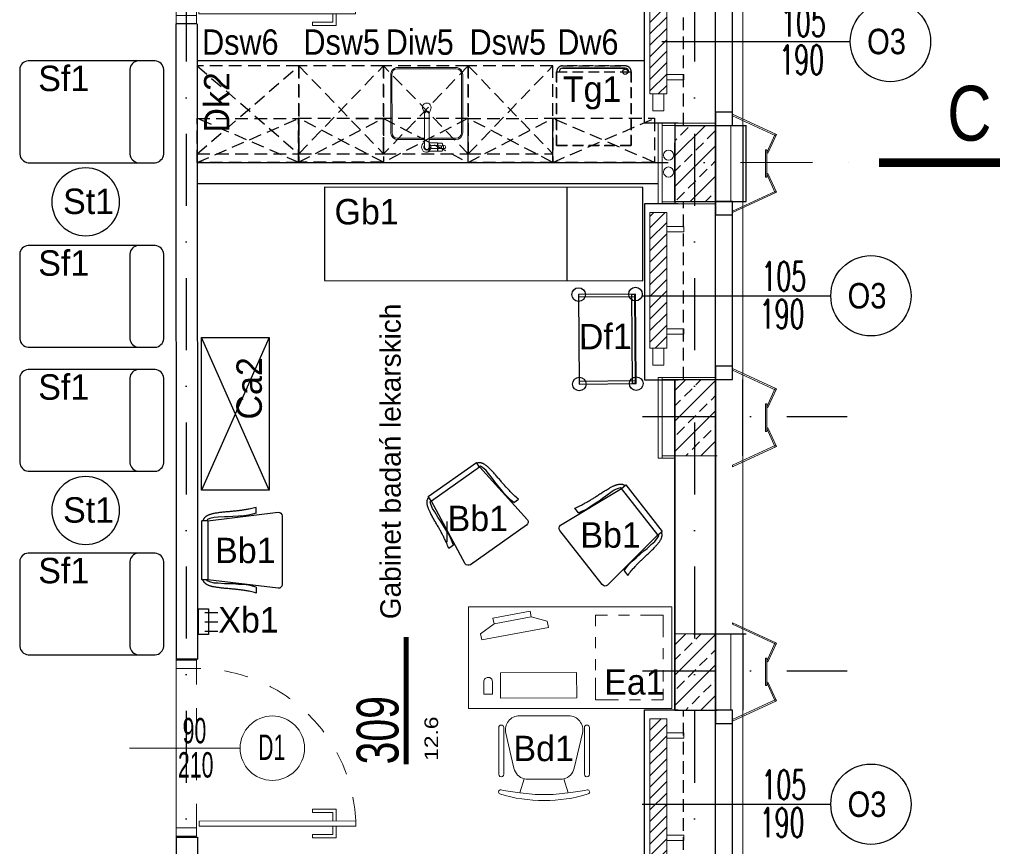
# Model space of a CAD drawing. Header units: millimetres. Extents: x 14495 to 271441, y -21035 to 2232.
# Tile 87 of 227: x 87651 to 88233, y -6662 to -6174. Entities that reach past the tile are written whole.
import ezdxf
from ezdxf.enums import TextEntityAlignment as Align

# ---------------------------------------------------------------- set-up
doc = ezdxf.new("R2010")
doc.units = ezdxf.units.MM
for name, pattern in [('0921-PX-TE-20-60$0$0921-X-AR-20-00-FA$0$DASHED2', [0.375, 0.25, -0.125]), ('DASHDOT', [1, 0.5, -0.25, 0, -0.25]), ('DASHED', [28.222222, 14.111111, -14.111111]), ('HIDDENX2', [0.75, 0.5, -0.25]), ('KRESKOWA2', [0.375, 0.25, -0.125])]:
    doc.linetypes.add(name, pattern=pattern)
for name, color, linetype in [('-- TECH  SYMBOLE', 1, 'Continuous'), ('-- TECH SYMBOLE NOWE', 1, 'Continuous'), ('-- TECH WYPOSAŻENIE', 2, 'Continuous'), ('_A_widok', 1, 'Continuous'), ('a-bloki-drzwi', 52, 'Continuous'), ('a-cienka', 8, 'Continuous'), ('A-POW-NR', 1, 'Continuous'), ('A_bloki-drzwi', 1, 'Continuous'), ('A_BLOKI_KÓŁKO', 1, 'Continuous'), ('A_BLOKI_OPIS', 1, 'Continuous'), ('A_grzejniki', 34, 'Continuous'), ('a_HATCH', 9, 'Continuous'), ('A_L przerywana', 251, 'HIDDENX2'), ('A_L_CIENSZA', 9, 'Continuous'), ('A_Lwidok', 1, 'Continuous'), ('A_okładzina HPL', 37, 'Continuous'), ('A_OSIE', 252, 'DASHDOT'), ('A_PROJEKTOWANE', 3, 'Continuous'), ('A_SC_DZIAlOWE', 4, 'Continuous'), ('TECH Meble', 1, 'Continuous'), ('TECH Sprzęt', 1, 'Continuous')]:
    doc.layers.add(name, color=color, linetype=linetype)
for name, color, linetype, lineweight in [('0-c.o.-grzejniki', 34, 'Continuous', 9), ('A-DOOR-IDEN', 1, 'Continuous', 18), ('A_L_CIENKA', 251, 'Continuous', 5), ('A_obudowy G-K', 31, 'Continuous', 0), ('A_Stolarka_drzwi', 1, 'Continuous', 9), ('M_drzwi', 1, 'Continuous', 5), ('P-SANR-FIXT', 2, 'Continuous', 9), ('SAN_Przewody powrotne CO na rzucie', 180, 'Continuous', 40), ('SAN_Przewody zasilające CO na rzucie', 20, 'Continuous', 40), ('TECH Wyp-meble', 1, 'Continuous', 15), ('TECH Wyp-meble nowe', 1, 'Continuous', 30)]:
    doc.layers.add(name, color=color, linetype=linetype, lineweight=lineweight)
doc.layers.add('A-POW', color=2, linetype='Continuous', plot=False)
doc.styles.add('arial-tab', font='arial.ttf')
doc.styles.add('ARIAL1_2', font='arial.ttf', dxfattribs={"width": 1.2})
doc.styles.add('arialce', font='ARIALN.TTF')
doc.styles.add('cent', font='swissel.ttf')
doc.styles.add('cg', font='GOTHIC.TTF')
doc.styles.add('ROMANS', font='romans', dxfattribs={"width": 0.6})
doc.styles.add('switz721ltexbt', font='swissel.ttf')
doc.linetypes.add('BATTING', pattern='A,0.0001,-0.1,[134,ltypeshp.shx,S=0.1,R=0,X=-0.1,Y=0],-0.2,[134,ltypeshp.shx,S=0.1,R=180,X=0.1,Y=0],-0.1', length=0.4001)

# ---------------------------------------------------------------- blocks, each defined once
blk = doc.blocks.new('OSS2')
at = {"linetype": 'Continuous', "const_width": 5}
blk.add_lwpolyline([(-71.57, 0), (0, 0)], dxfattribs=at)
at = {"style": 'cent'}
blk.add_attdef('01', (-80.01, 12.93), '', height=32.4, dxfattribs=at)
blk = doc.blocks.new('DRZWI Z OSCIEZNICA NIEOKALAJACA 90')
at = {"linetype": 'DASHED'}
for p, q in [((-12, 5), (-12, 99)), ((0, 5), (0, 99))]:
    blk.add_line(p, q, dxfattribs=at)
at = {"ltscale": 0.05}
blk.add_line((-39.5, 52), (25.59, 52), dxfattribs=at)
for points in [[(-12, 99), (-12, 104), (0, 104), (0, 99)], [(93.91, 9.01), (1.43, 9.01), (1.43, 6.01), (93.91, 6.01)], [(-12, 0), (-12, 5), (0, 5), (0, 0)]]:
    blk.add_lwpolyline(points, close=True)
for points in [[(82.48, 9.01), (82.48, 16.01), (68.48, 16.01), (68.48, 14.01), (80.48, 14.01), (80.48, 9.01)], [(82.48, 6.01), (82.48, -0.99), (68.48, -0.99), (68.48, 1.01), (80.48, 1.01), (80.48, 6.01)]]:
    blk.add_lwpolyline(points)
at = {"linetype": 'DASHED'}
blk.add_arc((0, 5), 94, 2.44751, 90, dxfattribs=at)
blk = doc.blocks.new('fghsdx')
at = {"lineweight": 0}
for p, q in [((-37.08, -19.4), (-25.08, 6.6)), ((-36.19, -19.4), (-24.35, 6.26)), ((-14.42, 0.8), (-25.41, 5.87)), ((-14.08, 1.53), (-25.08, 6.6)), ((-2.07, 1.53), (8.92, 6.6)), ((-1.73, 0.8), (9.26, 5.87)), ((20.04, -19.4), (8.2, 6.26)), ((20.92, -19.4), (8.92, 6.6)), ((-16.15, 0.8), (0, 0.8)), ((-16.15, 0.8), (-16.15, 0)), ((-16.15, 0), (0, 0)), ((-14.42, 0.8), (-14.08, 1.53)), ((-1.73, 0.8), (-2.07, 1.53)), ((0, 0.8), (0, 0)), ((-37.08, -19.4), (-36.19, -19.4)), ((20.92, -19.4), (20.04, -19.4))]:
    blk.add_line(p, q, dxfattribs=at)
blk = doc.blocks.new('SSCVCFDSS')
blk.add_line((0, 50.02), (0, 0))
blk.add_circle((0, -19), 19)
at = {"style": 'ROMANS', "text_generation_flag": 4, "width": 0.6}
blk.add_attdef('FD1-8', text='', height=13, rotation=270, dxfattribs=at).set_placement((6.15, 55.19), align=Align.RIGHT)
for tag, p in [('90', (-8.71, 25.47)), ('200', (8.16, 25.47))]:
    blk.add_attdef(tag, text='', height=13, rotation=270, dxfattribs=at).set_placement(p, align=Align.MIDDLE)
blk.add_attdef('AL6C', text='', height=13, dxfattribs=at).set_placement((-0.56, -18.64), align=Align.MIDDLE)
blk = doc.blocks.new('HJTS')
at = {"color": 8}
blk.add_line((0, 0), (0, 111.34), dxfattribs=at)
at = {"layer": 'A_BLOKI_KÓŁKO', "ltscale": 0.04}
blk.add_circle((0, 135.04), 23.7, dxfattribs=at)
at = {"layer": 'A_BLOKI_OPIS', "style": 'ROMANS'}
for tag, height, width, p in [('O', 20.59, 0.5, (-0.05, 135.67)), ('100', 17.16, 0.6, (-11.49, 86.54)), ('200', 17.16, 0.6, (10.76, 86.54))]:
    blk.add_attdef(tag, text='', height=height, rotation=90, dxfattribs=dict(at, width=width)).set_placement(p, align=Align.MIDDLE)
blk = doc.blocks.new('Sink-Top_Mount-Kitchen-All_in_One-KOHLER-Verse-K-RH28176 - NA-Stainless Steel-2198421-PW_K0')
at = {"layer": 'P-SANR-FIXT'}
for p, q in [((-1.4, 22.98), (-1.4, 25.74)), ((1.9, 28.2), (0.66, 28.2)), ((1.41, 22.98), (1.41, 25.63)), ((6.2, 28.2), (1.9, 28.2)), ((6.2, 28.2), (1.9, 28.2)), ((1.9, 23.29), (6.2, 23.29)), ((2.75, 26.59), (6.2, 26.59)), ((2.75, 24.89), (6.2, 24.89)), ((6.26, 28.04), (6.26, 28.14)), ((6.26, 28.04), (6.26, 28.14)), ((6.56, 27.9), (6.26, 28.04)), ((6.26, 28.04), (6.56, 27.9)), ((6.26, 23.44), (6.26, 28.04)), ((6.26, 23.44), (6.56, 23.58)), ((6.26, 23.35), (6.26, 23.44)), ((6.56, 28.04), (6.56, 27.9)), ((6.56, 27.9), (6.56, 28.04)), ((6.56, 23.58), (6.56, 27.9)), ((6.56, 23.58), (6.56, 23.44)), ((9.05, 28.14), (6.61, 28.1)), ((6.61, 28.1), (9.05, 28.14)), ((6.61, 23.39), (9.05, 23.35)), ((8.67, 25.31), (8.67, 26.18)), ((9.54, 26.51), (8.89, 26.39)), ((9.54, 24.98), (8.89, 25.09)), ((10.27, 26.63), (9.54, 26.51)), ((10.27, 26.63), (9.54, 26.51)), ((9.54, 24.98), (10.36, 24.84)), ((10.36, 24.84), (9.54, 24.98)), ((9.81, 26.38), (9.81, 25.09)), ((9.88, 26.5), (10.14, 26.61)), ((9.88, 24.98), (10.14, 24.87)), ((-21.21, 17.66), (-21.21, -17.66)), ((-17.34, 20.49), (-1.4, 20.49)), ((-17.09, 21.31), (-1.4, 21.31)), ((-1.4, 22.98), (-1.4, 5.99)), ((1.41, 5.98), (1.41, 22.98)), ((1.41, 21.31), (17.09, 21.31)), ((17.34, 20.49), (1.41, 20.49)), ((-20.52, 17.32), (-20.52, -17.32)), ((20.52, 17.32), (20.52, -17.32)), ((21.24, 17.15), (21.24, -17.15)), ((-1.4, 5.99), (-2.41, 3.21)), ((2.41, 3.21), (1.41, 5.98)), ((-18.02, -21.2), (18.02, -21.2)), ((-17.34, -20.49), (17.34, -20.49))]:
    blk.add_line(p, q, dxfattribs=at)
for centre, radius, start, end in [((0.01, 25.74), 3.1, 52.35615, 242.9065), ((0.01, 25.74), 3.1, 52.35615, 242.9065), ((0.01, 25.74), 1.74, 323.24783, 215.95491), ((0, 25.74), 1.41, 355.43675, 180), ((-0.19, 25.74), 2.6, 307.88658, 70.8028), ((0.01, 25.74), 3.1, 296.79523, 307.64385), ((6.2, 28.14), 0.0595, 0, 90), ((6.2, 28.14), 0.0595, 0, 90), ((6.06, 26.46), 0.196, 346.1171, 44.30035), ((6.06, 25.03), 0.196, 315.69965, 13.8829), ((6.2, 23.35), 0.0595, 270, 360), ((6.62, 28.04), 0.0568, 91.00007, 180), ((6.62, 28.04), 0.0568, 91.00007, 180), ((6.79, 26.34), 0.228, 139.82398, 187.57337), ((6.79, 25.14), 0.228, 172.42663, 220.17602), ((6.62, 23.44), 0.0568, 180, 268.99993), ((23.03, -242.25), 269.24, 93.1404, 93.49658), ((8.01, 34.63), 9.74, 261.75236, 271.61067), ((8.81, 26.2), 0.15, 130.72158, 188.35886), ((8.81, 25.29), 0.15, 171.64114, 229.27842), ((8.95, 26.03), 0.364, 100, 130.72158), ((8.95, 25.45), 0.364, 229.27842, 260), ((9.96, 26.38), 0.142, 121.50212, 180), ((9.93, 25.09), 0.12, 180, 244.39803), ((10.35, 25.74), 0.9, 270.54991, 95.55598), ((10.35, 25.74), 0.9, 270.54991, 95.55598), ((-17.09, 17.15), 4.16, 90, 173.05332), ((-17.34, 17.32), 3.17, 90, 180), ((17.09, 17.15), 4.16, 360, 90), ((17.34, 17.32), 3.17, 0, 90), ((0, 2.33), 2.57, 160, 20), ((-17.34, -17.32), 3.18, 180, 270), ((17.34, -17.32), 3.17, 270, 360), ((17.09, -17.15), 4.16, 282.94016, 0), ((-17.09, -17.15), 4.16, 186.94668, 257.05984)]:
    blk.add_arc(centre, radius, start, end, dxfattribs=at)
for centre, major_axis, ratio, start_param, end_param in [((9.04, 25.73), (0, 2.42), 0.113203, 5.594218, 6.231005), ((0, 5.79), (1.41, 0), 0.945181, 2.930002, 6.494496), ((0, 6.35), (1.41, 0), 0.941223, 3.210567, 6.283185)]:
    blk.add_ellipse(centre, major_axis=major_axis, ratio=ratio, start_param=start_param, end_param=end_param, dxfattribs=at)
for points, knots in [([(2.45, 25.74), (2.45, 25.78), (2.45, 25.86), (2.46, 25.96), (2.47, 26.05), (2.47, 26.11), (2.48, 26.16), (2.49, 26.2), (2.49, 26.23), (2.5, 26.26), (2.51, 26.3), (2.52, 26.35), (2.54, 26.39), (2.55, 26.43), (2.57, 26.45), (2.59, 26.47), (2.61, 26.5), (2.65, 26.53), (2.69, 26.57), (2.73, 26.58), (2.75, 26.59)], [0, 0, 0, 0, 0.125, 0.25, 0.3125, 0.375, 0.4375, 0.46875, 0.5, 0.53125, 0.5625, 0.625, 0.6875, 0.71875, 0.75, 0.78125, 0.8125, 0.875, 0.9375, 1, 1, 1, 1]), ([(2.45, 25.74), (2.45, 25.7), (2.45, 25.62), (2.46, 25.52), (2.47, 25.44), (2.47, 25.38), (2.48, 25.33), (2.49, 25.29), (2.49, 25.26), (2.5, 25.23), (2.51, 25.19), (2.52, 25.14), (2.54, 25.09), (2.55, 25.06), (2.57, 25.03), (2.59, 25.01), (2.61, 24.98), (2.65, 24.95), (2.69, 24.92), (2.73, 24.9), (2.75, 24.89)], [0, 0, 0, 0, 0.125, 0.25, 0.3125, 0.375, 0.4375, 0.46875, 0.5, 0.53125, 0.5625, 0.625, 0.6875, 0.71875, 0.75, 0.78125, 0.8125, 0.875, 0.9375, 1, 1, 1, 1]), ([(8.28, 26.59), (8.3, 26.58), (8.34, 26.56), (8.39, 26.53), (8.42, 26.5), (8.44, 26.47), (8.46, 26.45), (8.47, 26.42), (8.48, 26.39), (8.5, 26.34), (8.51, 26.29), (8.52, 26.25), (8.52, 26.22), (8.53, 26.19), (8.54, 26.15), (8.54, 26.1), (8.55, 26.04), (8.55, 25.96), (8.56, 25.86), (8.56, 25.78), (8.56, 25.74)], [-1, -1, -1, -1, -0.9375, -0.875, -0.8125, -0.78125, -0.75, -0.71875, -0.6875, -0.625, -0.5625, -0.53125, -0.5, -0.46875, -0.4375, -0.375, -0.3125, -0.25, -0.125, 0, 0, 0, 0]), ([(8.28, 24.9), (8.3, 24.9), (8.34, 24.92), (8.39, 24.95), (8.42, 24.99), (8.44, 25.01), (8.46, 25.04), (8.47, 25.06), (8.48, 25.09), (8.5, 25.14), (8.51, 25.19), (8.52, 25.23), (8.52, 25.26), (8.53, 25.29), (8.54, 25.33), (8.54, 25.38), (8.55, 25.44), (8.55, 25.52), (8.56, 25.62), (8.56, 25.7), (8.56, 25.74)], [-1, -1, -1, -1, -0.9375, -0.875, -0.8125, -0.78125, -0.75, -0.71875, -0.6875, -0.625, -0.5625, -0.53125, -0.5, -0.46875, -0.4375, -0.375, -0.3125, -0.25, -0.125, 0, 0, 0, 0]), ([(9.54, 26.51), (9.53, 26.56), (9.5, 26.67), (9.46, 26.79), (9.43, 26.89), (9.41, 26.96), (9.38, 27.03), (9.36, 27.09), (9.35, 27.14), (9.33, 27.18), (9.31, 27.24), (9.29, 27.3), (9.27, 27.36), (9.25, 27.42), (9.23, 27.5), (9.22, 27.55), (9.21, 27.59)], [0, 0, 0, 0, 0.125, 0.25, 0.3125, 0.375, 0.4375, 0.5, 0.53125, 0.5625, 0.625, 0.6875, 0.75, 0.8125, 0.875, 1, 1, 1, 1]), ([(9.21, 23.89), (9.22, 23.93), (9.23, 23.98), (9.25, 24.06), (9.27, 24.12), (9.29, 24.18), (9.31, 24.25), (9.33, 24.3), (9.35, 24.35), (9.36, 24.39), (9.38, 24.45), (9.41, 24.52), (9.43, 24.59), (9.46, 24.69), (9.5, 24.82), (9.53, 24.92), (9.54, 24.98)], [0, 0, 0, 0, 0.125, 0.1875, 0.25, 0.3125, 0.375, 0.4375, 0.46875, 0.5, 0.5625, 0.625, 0.6875, 0.75, 0.875, 1, 1, 1, 1])]:
    blk.add_open_spline(points, degree=3, knots=knots, dxfattribs=at)
for points in [[(9.21, 27.59), (9.21, 27.64), (9.19, 27.73), (9.17, 27.84), (9.15, 27.94), (9.13, 28.02), (9.1, 28.08), (9.08, 28.12), (9.06, 28.13), (9.05, 28.14)], [(9.05, 23.35), (9.06, 23.35), (9.08, 23.36), (9.1, 23.4), (9.13, 23.47), (9.15, 23.54), (9.17, 23.64), (9.19, 23.76), (9.21, 23.85), (9.21, 23.89)], [(9.54, 26.51), (9.51, 26.65), (9.43, 26.92), (9.29, 27.29), (9.23, 27.49), (9.21, 27.59)], [(9.54, 24.98), (9.51, 24.83), (9.43, 24.56), (9.29, 24.2), (9.23, 23.99), (9.21, 23.89)]]:
    blk.add_open_spline(points, degree=3, dxfattribs=at)
blk = doc.blocks.new('mjkk')
at = {"layer": '0-c.o.-grzejniki'}
h = blk.add_hatch(dxfattribs=at)
h.set_pattern_fill('ANSI31', color=256, scale=1.5, angle=-90.01613, style=0)
h.set_pattern_definition([(-135.016127, (-172292.014, 132455.0023), (-3.36664804, 3.36854379), [])])
h.paths.add_polyline_path([(-9.98, -80), (-0.01, -80), (0, 0), (-9.98, 0)])
blk.add_lwpolyline([(-9.98, -80), (-9.98, 0), (0, 0), (-0.01, -80)], close=True, dxfattribs=at)
at = {"layer": '0-c.o.-grzejniki', "ltscale": 2}
for points in [[(10.03, -11.37), (10.03, -8.26), (0.02, -8.26), (0.02, -11.37)], [(10.03, -68.63), (10.03, -71.74), (0.02, -71.74), (0.02, -68.63)], [(-1.75, -80), (-1.75, -90), (-8.23, -90), (-8.23, -80)]]:
    blk.add_lwpolyline(points, close=True, dxfattribs=at)
blk = doc.blocks.new('mała lodówka')
at = {"layer": '-- TECH WYPOSAŻENIE', "color": 2, "linetype": '0921-PX-TE-20-60$0$0921-X-AR-20-00-FA$0$DASHED2', "ltscale": 25}
blk.add_line((-22, 43.5), (22, 43.5), dxfattribs=at)
at = {"layer": '-- TECH WYPOSAŻENIE', "color": 1, "ltscale": 25}
for p, q in [((-18.5, 45.56), (18.5, 45.56)), ((18.5, 45.56), (-18.5, 45.56))]:
    blk.add_line(p, q, dxfattribs=at)
at = {"layer": '-- TECH WYPOSAŻENIE', "color": 2, "linetype": '0921-PX-TE-20-60$0$0921-X-AR-20-00-FA$0$DASHED2', "ltscale": 25}
for points in [[(22, 43.5), (22, 0), (-22, 0), (-22, 43.5, -0.414214), (-18.5, 47), (18.5, 47, -0.414214)], [(-22, 43.5), (-22, 0), (22, 0), (22, 43.5, 0.414214), (18.5, 47), (-18.5, 47, 0.414214)]]:
    blk.add_lwpolyline(points, format="xyb", close=True, dxfattribs=at)
at = {"layer": '-- TECH WYPOSAŻENIE', "color": 1, "ltscale": 25}
blk.add_circle((18.5, 43.5), 1.54, dxfattribs=at)
for centre, start, end in [((-18.5, 43.5), 90, 180), ((-18.5, 43.5), 90.00079, 180.00079), ((18.5, 43.5), 360, 90), ((18.5, 43.5), 0.00079, 90.00079)]:
    blk.add_arc(centre, 2.06, start, end, dxfattribs=at)
blk = doc.blocks.new('Sf1')
at = {"layer": 'TECH Wyp-meble nowe', "color": 2, "linetype": 'Continuous', "lineweight": -3}
for points in [[(4311.7, 1799.14), (4311.7, 1799.14), (4311.7, 1724.14), (4311.7, 1724.14, 0.385282), (4316.7, 1719.14), (4366.7, 1719.14, 0.351433), (4371.7, 1724.14), (4371.7, 1724.14), (4371.7, 1799.14), (4371.7, 1799.14, 0.366784), (4366.7, 1804.14), (4316.7, 1804.14, 0.370147), (4311.7, 1799.14)], [(4311.7, 1799.14), (4311.7, 1789.14), (4311.7, 1789.14, 0.385282), (4316.7, 1784.14), (4366.7, 1784.14, 0.351433), (4371.7, 1789.14), (4371.7, 1789.14), (4371.7, 1799.14)]]:
    blk.add_lwpolyline(points, format="xyb", dxfattribs=at)
blk = doc.blocks.new('ST-1')
at = {"layer": 'TECH Wyp-meble nowe', "color": 2, "linetype": 'Continuous', "lineweight": -3}
blk.add_circle((3872.46, 1887.35), 20, dxfattribs=at)
blk = doc.blocks.new('BIUR_LEK_75-120_monit')
at = {"color": 252, "lineweight": 18}
for p, q in [((72.81, 12.19), (112.13, 19.54)), ((112.13, 19.54), (112.82, 15.88)), ((73.5, 8.53), (72.81, 12.19)), ((112.82, 15.88), (104.9, 10.13)), ((82.95, 6.03), (73.5, 8.53)), ((104.9, 10.13), (82.95, 6.03)), ((82.95, 6.03), (104.9, 10.13)), ((83.59, 2.65), (82.95, 6.03)), ((105.53, 6.76), (83.59, 2.65)), ((104.9, 10.13), (105.53, 6.76))]:
    blk.add_line(p, q, dxfattribs=at)
at = {"color": 2, "linetype": 'Continuous'}
blk.add_lwpolyline([(0, 0), (120, 0), (120, 60), (0, 60)], close=True, dxfattribs=at)
at = {"color": 1, "linetype": 'Continuous', "lineweight": 13, "ltscale": 5}
for points in [[(12, 55), (5, 55), (5, 48.5)], [(25, 55), (18.5, 55)], [(45, 42), (45, 55), (31.5, 55)], [(45, 44), (45, 50.5)], [(5, 44), (5, 37.5)], [(45, 31), (45, 37.5)], [(5, 31), (5, 24.5)], [(45, 18), (45, 24.5)], [(5, 18), (5, 5), (18.5, 5)], [(38, 5), (45, 5), (45, 11.5)], [(25, 5), (31.5, 5)]]:
    blk.add_lwpolyline(points, dxfattribs=at)
at = {"color": 252, "lineweight": 18}
blk.add_lwpolyline([(56.1, 53.72), (101.1, 53.93), (101.17, 38.93), (56.17, 38.72)], close=True, dxfattribs=at)
blk.add_lwpolyline([(110.83, 51.65), (105.83, 51.63), (105.86, 44.13, 0.414214), (108.37, 41.64), (108.37, 41.64, 0.414214), (110.86, 44.16)], format="xyb", close=True, dxfattribs=at)
blk = doc.blocks.new('FOTEL do BIURKA')
at = {"color": 2}
for p, q in [((-14.27, 8.03), (-11.71, -0.26)), ((14.27, 8.03), (11.71, -0.26)), ((0, 0), (-9.66, 0)), ((0, 0), (9.66, 0)), ((-17.78, -6.45), (-22.62, -27.28)), ((17.78, -6.45), (22.62, -27.28)), ((-14.51, -37.5), (0, -37.5)), ((14.51, -37.5), (0, -37.5))]:
    blk.add_line(p, q, dxfattribs=at)
at = {"color": 2, "ltscale": 0.7}
for p, q in [((-26.79, -2.94), (-26.79, -30.47)), ((-23.79, -2.94), (-23.79, -30.47)), ((23.79, -2.94), (23.79, -30.47)), ((26.79, -2.94), (26.79, -30.47))]:
    blk.add_line(p, q, dxfattribs=at)
at = {"color": 2}
for centre, radius, start, end in [((-1.1, -70.52), 83.02, 89.23757, 107.51139), ((1.1, -70.52), 83.02, 72.48861, 90.76243), ((-25.71, 7.51), 1.21, 108.30821, 283.36846), ((3.38, -145.12), 154.17, 96.57577, 100.77002), ((0, -91.36), 100.41, 90, 98.0662), ((0, -91.36), 100.41, 81.9338, 90), ((-3.38, -145.12), 154.17, 79.22998, 83.42423), ((25.71, 7.51), 1.21, 256.63154, 71.69179), ((-9.66, -8.33), 8.33, 90, 103.30317), ((9.66, -8.33), 8.33, 76.69683, 90), ((-9.66, -8.33), 8.33, 104.2415, 166.90676), ((9.66, -8.33), 8.33, 13.09324, 75.7585), ((-14.51, -29.17), 8.33, 166.90676, 270), ((14.51, -29.17), 8.33, 270, 13.09324)]:
    blk.add_arc(centre, radius, start, end, dxfattribs=at)
at = {"color": 2, "ltscale": 0.7}
for centre, start, end in [((-25.29, -2.94), 360, 180), ((-25.29, -2.94), 360, 180), ((25.29, -2.94), 0, 180), ((25.29, -2.94), 0, 180), ((-25.29, -30.47), 180, 360), ((25.29, -30.47), 180, 0)]:
    blk.add_arc(centre, 1.5, start, end, dxfattribs=at)
blk = doc.blocks.new('KOZETKA')
at = {"color": 1}
blk.add_line((26.88, 46.42), (26.88, -8.58), dxfattribs=at)
at = {"color": 2}
blk.add_lwpolyline([(-17.89, -8.58), (170.11, -8.58), (170.11, 46.42), (-17.89, 46.42)], close=True, dxfattribs=at)
blk = doc.blocks.new('wózek pod aparat.')
at = {"layer": '-- TECH WYPOSAŻENIE', "color": 1}
for p, q in [((-24.8, 0), (-24.8, 33.6)), ((24.8, 0), (24.8, 33.6))]:
    blk.add_line(p, q, dxfattribs=at)
for points in [[(-26.4, 33.6), (-26.4, 0), (26.4, 0), (26.4, 33.6)], [(-26.4, 0.62), (-26.4, 2.22), (26.4, 2.22), (26.4, 0.62)]]:
    blk.add_lwpolyline(points, close=True, dxfattribs=at)
for centre in [(-26.4, 33.6), (26.4, 33.6), (-26.4, 0), (26.4, 0)]:
    blk.add_circle(centre, 4, dxfattribs=at)
blk = doc.blocks.new('krzesło')
at = {"color": 2, "ltscale": 0.1}
for p, q in [((3434.79, -4346.03), (3394.29, -4346.03)), ((3392.04, -4348.28), (3397.14, -4389.9)), ((3431.95, -4389.9), (3437.04, -4348.28)), ((3392.77, -4361.22), (3389.26, -4361.22)), ((3436.3, -4361.22), (3439.81, -4361.22)), ((3431.94, -4389.9), (3397.13, -4389.9)), ((3397.13, -4389.9), (3397.13, -4393.28)), ((3397.13, -4393.28), (3431.94, -4393.28)), ((3431.94, -4389.9), (3431.94, -4393.28))]:
    blk.add_line(p, q, dxfattribs=at)
for points in [[(3389.26, -4361.22), (3389.54, -4362.19), (3389.78, -4363.08), (3389.98, -4363.91), (3390.15, -4364.67), (3390.28, -4365.37), (3390.4, -4366.04), (3390.5, -4366.66), (3390.6, -4367.26), (3390.69, -4367.84), (3390.78, -4368.4), (3390.86, -4368.95), (3390.95, -4369.49), (3391.03, -4370.02), (3391.1, -4370.55), (3391.18, -4371.08), (3391.25, -4371.61), (3391.31, -4372.14), (3391.37, -4372.68), (3391.43, -4373.22), (3391.49, -4373.78), (3391.54, -4374.34), (3391.59, -4374.91), (3391.64, -4375.49), (3391.69, -4376.09), (3391.74, -4376.69), (3391.79, -4377.31), (3391.85, -4377.94), (3391.9, -4378.57), (3391.96, -4379.2), (3392.01, -4379.83), (3392.07, -4380.46), (3392.14, -4381.08), (3392.21, -4381.69), (3392.28, -4382.3), (3392.36, -4382.89), (3392.44, -4383.46), (3392.52, -4384.01), (3392.6, -4384.54), (3392.68, -4385.05), (3392.77, -4385.53), (3392.85, -4385.99), (3392.93, -4386.42), (3393.02, -4386.82), (3393.11, -4387.2), (3393.2, -4387.56), (3393.29, -4387.91), (3393.38, -4388.24), (3393.48, -4388.55), (3393.58, -4388.85), (3393.69, -4389.15), (3393.8, -4389.43), (3393.92, -4389.7), (3394.04, -4389.96), (3394.17, -4390.21), (3394.3, -4390.44), (3394.44, -4390.67), (3394.59, -4390.89), (3394.74, -4391.09), (3394.89, -4391.28), (3395.05, -4391.46), (3395.21, -4391.63), (3395.37, -4391.78), (3395.53, -4391.92), (3395.69, -4392.04), (3395.85, -4392.15), (3396.01, -4392.24), (3396.17, -4392.33), (3396.34, -4392.41), (3396.52, -4392.48), (3396.71, -4392.56), (3396.91, -4392.63), (3397.13, -4392.72)], [(3392.77, -4361.22), (3393.3, -4363.36), (3393.84, -4365.76), (3394.24, -4368.59), (3394.38, -4371.7), (3394.64, -4375.1), (3394.78, -4377.64), (3394.78, -4380.04), (3395.05, -4383.72), (3395.18, -4386.12), (3395.85, -4388.67), (3396.39, -4390.08), (3397.13, -4390.47)], [(3436.3, -4361.22), (3435.77, -4363.36), (3435.23, -4365.76), (3434.83, -4368.59), (3434.69, -4371.7), (3434.43, -4375.1), (3434.29, -4377.64), (3434.29, -4380.04), (3434.02, -4383.72), (3433.89, -4386.12), (3433.22, -4388.67), (3432.68, -4390.08), (3431.94, -4390.47)], [(3439.81, -4361.22), (3439.53, -4362.19), (3439.29, -4363.08), (3439.09, -4363.91), (3438.92, -4364.67), (3438.79, -4365.37), (3438.67, -4366.04), (3438.57, -4366.66), (3438.47, -4367.26), (3438.38, -4367.84), (3438.29, -4368.4), (3438.21, -4368.95), (3438.12, -4369.49), (3438.04, -4370.02), (3437.97, -4370.55), (3437.89, -4371.08), (3437.82, -4371.61), (3437.76, -4372.14), (3437.7, -4372.68), (3437.64, -4373.22), (3437.58, -4373.78), (3437.53, -4374.34), (3437.48, -4374.91), (3437.43, -4375.49), (3437.38, -4376.09), (3437.33, -4376.69), (3437.27, -4377.31), (3437.22, -4377.94), (3437.17, -4378.57), (3437.11, -4379.2), (3437.06, -4379.83), (3436.99, -4380.46), (3436.93, -4381.08), (3436.86, -4381.69), (3436.79, -4382.3), (3436.71, -4382.89), (3436.63, -4383.46), (3436.55, -4384.01), (3436.47, -4384.54), (3436.39, -4385.05), (3436.3, -4385.53), (3436.22, -4385.99), (3436.14, -4386.42), (3436.05, -4386.82), (3435.96, -4387.2), (3435.87, -4387.56), (3435.78, -4387.91), (3435.69, -4388.24), (3435.59, -4388.55), (3435.49, -4388.85), (3435.38, -4389.15), (3435.27, -4389.43), (3435.15, -4389.7), (3435.03, -4389.96), (3434.9, -4390.21), (3434.77, -4390.44), (3434.63, -4390.67), (3434.48, -4390.89), (3434.33, -4391.09), (3434.18, -4391.28), (3434.02, -4391.46), (3433.86, -4391.63), (3433.7, -4391.78), (3433.54, -4391.92), (3433.38, -4392.04), (3433.22, -4392.15), (3433.06, -4392.24), (3432.9, -4392.33), (3432.73, -4392.41), (3432.55, -4392.48), (3432.36, -4392.56), (3432.16, -4392.63), (3431.94, -4392.72)]]:
    blk.add_lwpolyline(points, dxfattribs=at)
for centre, start, end in [((3394.29, -4348.28), 90, 180), ((3434.79, -4348.28), 0, 90)]:
    blk.add_arc(centre, 2.25, start, end, dxfattribs=at)
blk = doc.blocks.new('krzesełko')
at = {"layer": 'TECH Meble'}
blk.add_blockref('krzesło', (-3414.54, 4393.28), dxfattribs=at)
blk = doc.blocks.new('POW')
at = {"const_width": 5}
blk.add_lwpolyline([(125.32, 0), (0, 0)], dxfattribs=at)
at = {"style": 'switz721ltexbt'}
blk.add_attdef('001', (-1.78, 12.35), '', height=41.18, dxfattribs=at)
blk = doc.blocks.new('wieszak krótki')
at = {"color": 2, "linetype": 'Continuous'}
for p, q in [((-1.58, 19.5), (-9.16, 19.5)), ((-1.58, 14), (-9.16, 14)), ((-1.58, 8.5), (-9.16, 8.5))]:
    blk.add_line(p, q, dxfattribs=at)
blk.add_lwpolyline([(-3.68, 6.5), (-3.68, 21.5), (2.21, 21.5), (2.21, 6.5)], close=True, dxfattribs=at)

msp = doc.modelspace()

# ---------------------------------------------------------------- hatches: boundary and pattern name
at = {"layer": 'a_HATCH', "linetype": 'Continuous', "lineweight": 13}
h = msp.add_hatch(dxfattribs=at)
h.set_pattern_fill('ANSI33', color=256, scale=2, style=0)
h.set_pattern_definition([(45, (-1480.283, 118.126), (-8.9802561, 8.9802561), []), (45, (-1471.302, 118.126), (-8.9802561, 8.9802561), [6.35, -3.175])])
h.paths.add_polyline_path([(88049.79, -6236.44), (88043.29, -6236.44), (88038.56, -6236.44), (88038.29, -6236.44), (88038.29, -6246.45), (88038.29, -6246.99), (88038.29, -6257.95), (88038.29, -6258.23), (88049.79, -6258.23)])
h.paths.add_polyline_path([(88049.79, -6258.23), (88038.29, -6258.23), (88038.29, -6281.37), (88043.29, -6281.37), (88049.79, -6281.37)])
h.paths.add_polyline_path([(88049.79, -6281.37), (88062.02, -6281.37), (88062.29, -6281.37), (88062.29, -6281.17), (88062.29, -6258.23), (88049.79, -6258.23)])
h.paths.add_polyline_path([(88049.79, -6258.23), (88062.29, -6258.23), (88062.29, -6236.71), (88062.29, -6236.44), (88062.02, -6236.44), (88049.79, -6236.44)])
h = msp.add_hatch(dxfattribs=at)
h.set_pattern_fill('ANSI33', color=256, scale=2, style=0)
h.set_pattern_definition([(45, (-1480.283, -181.946), (-8.9802561, 8.9802561), []), (45, (-1471.302, -181.946), (-8.9802561, 8.9802561), [6.35, -3.175])])
h.paths.add_polyline_path([(88043.29, -6431.44), (88049.79, -6431.44), (88049.79, -6386.44), (88038.29, -6386.44), (88038.29, -6431.44), (88040.47, -6431.44)])
h.paths.add_polyline_path([(88062.11, -6431.44), (88062.29, -6431.44), (88062.29, -6431.33), (88062.29, -6386.44), (88049.79, -6386.44), (88049.79, -6431.44)])
h = msp.add_hatch(dxfattribs=at)
h.set_pattern_fill('ANSI33', color=256, scale=2, style=0)
h.set_pattern_definition([(45, (-1480.283, -331.874), (-8.9802561, 8.9802561), []), (45, (-1471.302, -331.874), (-8.9802561, 8.9802561), [6.35, -3.175])])
h.paths.add_polyline_path([(88043.29, -6581.37), (88049.79, -6581.37), (88049.79, -6536.37), (88038.29, -6536.37), (88038.29, -6581.37), (88040.47, -6581.37)])
h.paths.add_polyline_path([(88062.11, -6581.37), (88062.29, -6581.37), (88062.29, -6581.26), (88062.29, -6536.37), (88049.79, -6536.37), (88049.79, -6581.37)])

# ---------------------------------------------------------------- linework, layer by layer
at = {"layer": '-- TECH WYPOSAŻENIE', "color": 2}
msp.add_line((88020.29, -6198.3), (87756.2, -6198.3), dxfattribs=at)
at = {"layer": '-- TECH WYPOSAŻENIE', "color": 252, "linetype": 'KRESKOWA2', "ltscale": 30}
for p, q in [((87756.26, -6201.3), (87816.26, -6253.3)), ((87756.26, -6253.3), (87816.26, -6201.3)), ((87816.23, -6253.22), (87866.23, -6201.22)), ((87816.23, -6201.22), (87866.23, -6253.22)), ((87916.25, -6253.27), (87866.23, -6201.3)), ((87916.22, -6201.27), (87866.3, -6253.29)), ((87916.25, -6253.29), (87966.25, -6201.29)), ((87916.25, -6201.29), (87966.25, -6253.29))]:
    msp.add_line(p, q, dxfattribs=at)
at = {"layer": '-- TECH WYPOSAŻENIE', "color": 1, "linetype": 'KRESKOWA2', "ltscale": 30}
for p, q in [((87816.26, -6258.27), (87756.25, -6232.29)), ((87756.26, -6258.29), (87816.25, -6232.27)), ((87866.15, -6258.19), (87816.14, -6232.21)), ((87816.15, -6258.21), (87866.14, -6232.19)), ((87866.17, -6232.29), (87916.17, -6258.28)), ((87916.16, -6232.26), (87866.19, -6258.31)), ((87966.17, -6258.25), (87916.16, -6232.28)), ((87916.17, -6258.28), (87966.16, -6232.26)), ((88026.17, -6258.24), (87966.16, -6232.26)), ((87966.17, -6258.25), (88026.16, -6232.24))]:
    msp.add_line(p, q, dxfattribs=at)
at = {"layer": '-- TECH WYPOSAŻENIE', "color": 1}
for p, q in [((87798.81, -6361.56), (87758.81, -6451.56)), ((87798.81, -6451.56), (87758.81, -6361.56))]:
    msp.add_line(p, q, dxfattribs=at)
at = {"layer": '-- TECH WYPOSAŻENIE', "color": 252, "linetype": 'KRESKOWA2', "ltscale": 30}
for points in [[(87756.26, -6201.3), (87756.26, -6253.3), (87816.26, -6253.3), (87816.26, -6201.3)], [(87816.23, -6201.22), (87816.23, -6253.22), (87866.23, -6253.22), (87866.23, -6201.22)], [(87916.25, -6253.27), (87916.22, -6201.27), (87866.23, -6201.3), (87866.24, -6253.29)], [(87916.25, -6201.29), (87916.25, -6253.29), (87966.25, -6253.29), (87966.25, -6201.29)]]:
    msp.add_lwpolyline(points, close=True, dxfattribs=at)
at = {"layer": '-- TECH WYPOSAŻENIE', "color": 1, "linetype": 'KRESKOWA2', "ltscale": 30}
for points in [[(87756.25, -6232.29), (87816.25, -6232.27), (87816.26, -6258.28), (87756.26, -6258.29)], [(87816.14, -6232.21), (87866.14, -6232.19), (87866.15, -6258.2), (87816.15, -6258.21)], [(87816.22, -6232.22), (87866.17, -6232.29), (87866.23, -6258.1), (87816.23, -6258.22)], [(87866.23, -6258.29), (87916.17, -6258.28), (87916.16, -6232.28), (87866.17, -6232.29)], [(87916.16, -6232.28), (87966.16, -6232.26), (87966.17, -6258.26), (87916.17, -6258.28)], [(87966.16, -6232.26), (88026.16, -6232.24), (88026.17, -6258.25), (87966.17, -6258.25)]]:
    msp.add_lwpolyline(points, close=True, dxfattribs=at)
at = {"layer": '_A_widok'}
msp.add_line((88038.29, -6536.44), (88038.29, -6431.37), dxfattribs=at)
at = {"layer": 'a-cienka'}
for p, q in [((88062.29, -6236.44), (88080.29, -6236.44)), ((88078.29, -6236.44), (88078.29, -6281.37)), ((88080.29, -6281.37), (88080.29, -6236.37)), ((88062.29, -6281.37), (88080.29, -6281.37)), ((88078.29, -6431.37), (88078.29, -6386.37)), ((88062.29, -6536.44), (88080.29, -6536.44)), ((88078.4, -6536.44), (88078.4, -6581.37))]:
    msp.add_line(p, q, dxfattribs=at)
at = {"layer": 'A_bloki-drzwi'}
for p, q in [((88062.29, -6236.44), (88062.29, -6131.44)), ((88072.29, -6236.44), (88072.29, -6131.44)), ((88062.29, -6386.44), (88062.29, -6281.44)), ((88072.29, -6386.44), (88072.29, -6281.44)), ((88062.29, -6686.44), (88062.29, -6581.44)), ((88072.29, -6686.44), (88072.29, -6581.44))]:
    msp.add_line(p, q, dxfattribs=at)
for points in [[(88072.29, -6236.44), (88072.29, -6228.57), (88062.29, -6228.57), (88062.29, -6236.44)], [(88072.29, -6289.24), (88072.29, -6281.37), (88062.29, -6281.37), (88062.29, -6289.24)], [(88072.29, -6386.44), (88072.29, -6378.57), (88062.29, -6378.57), (88062.29, -6386.44)], [(88072.29, -6589.24), (88072.29, -6581.37), (88062.29, -6581.37), (88062.29, -6589.24)], [(88072.29, -6589.31), (88072.29, -6581.44), (88062.29, -6581.44), (88062.29, -6589.31)]]:
    msp.add_lwpolyline(points, close=True, dxfattribs=at)
at = {"layer": 'a_HATCH', "linetype": 'Continuous', "lineweight": 13}
for p, q in [((88038.29, -6431.44), (88063.29, -6431.44)), ((88038.29, -6536.37), (88062.29, -6536.37))]:
    msp.add_line(p, q, dxfattribs=at)
at = {"layer": 'A_L przerywana', "ltscale": 15}
for p, q in [((88043.29, -6236.44), (88043.29, -6131.37)), ((88043.29, -6386.44), (88043.29, -6281.37)), ((88043.29, -6686.44), (88043.29, -6581.37))]:
    msp.add_line(p, q, dxfattribs=at)
at = {"layer": 'A_L_CIENKA'}
for p, q in [((88078.29, -6236.37), (88078.29, -6131.37)), ((88078.29, -6386.37), (88078.29, -6281.37)), ((88078.29, -6536.37), (88078.29, -6431.37)), ((88078.29, -6686.37), (88078.29, -6581.37))]:
    msp.add_line(p, q, dxfattribs=at)
at = {"layer": 'A_L_CIENKA', "linetype": 'BATTING', "ltscale": 22}
for p, q in [((88071.29, -6281.37), (88071.29, -6236.37)), ((88071.29, -6581.37), (88071.29, -6536.37))]:
    msp.add_line(p, q, dxfattribs=at)
at = {"layer": 'A_L_CIENKA', "linetype": 'Continuous', "lineweight": 13}
msp.add_line((87743.87, -6656.37), (87743.8, -6551.36), dxfattribs=at)
at = {"layer": 'A_L_CIENSZA', "linetype": 'DASHDOT', "ltscale": 85}
for p, q in [((88019.2, -6408.22), (88139.88, -6408.22)), ((88019.2, -6558.15), (88139.88, -6558.15))]:
    msp.add_line(p, q, dxfattribs=at)
at = {"layer": 'A_Lwidok'}
for points in [[(88040.29, -6235.17), (88020.29, -6235.17), (88020.29, -6131.37), (88040.29, -6131.37)], [(88040.29, -6282.72), (88020.29, -6282.72), (88020.29, -6386.53), (88040.29, -6386.53)], [(88040.29, -6685.09), (88020.29, -6685.09), (88020.29, -6581.28), (88040.29, -6581.28)]]:
    msp.add_lwpolyline(points, dxfattribs=at)
at = {"layer": 'A_obudowy G-K', "lineweight": 5}
for p, q in [((88028.3, -6235.17), (88062.29, -6235.17)), ((88038.29, -6236.44), (88030.79, -6236.44)), ((88028.3, -6282.67), (88062.29, -6282.67)), ((88038.29, -6281.44), (88030.79, -6281.44)), ((88028.3, -6385.17), (88062.29, -6385.17)), ((88038.29, -6386.44), (88030.79, -6386.44)), ((88028.3, -6432.67), (88038.29, -6432.67)), ((88038.29, -6431.44), (88030.79, -6431.44))]:
    msp.add_line(p, q, dxfattribs=at)
for points in [[(88028.3, -6282.67), (88028.3, -6235.17)], [(88030.79, -6282.67), (88030.79, -6235.18)], [(88028.3, -6432.67), (88028.3, -6385.17)], [(88030.79, -6432.67), (88030.79, -6385.18)]]:
    msp.add_lwpolyline(points, dxfattribs=at)
at = {"layer": 'A_OSIE', "ltscale": 85}
for p, q in [((87749.79, -4964.93), (87749.79, -7648.79)), ((88049.79, -4964.93), (88049.79, -7648.79)), ((87991.87, -6258.23), (88144.96, -6258.22))]:
    msp.add_line(p, q, dxfattribs=at)
at = {"layer": 'A_PROJEKTOWANE'}
for p, q in [((88038.29, -6235.17), (88038.29, -6282.72)), ((88038.29, -6236.44), (88062.29, -6236.44)), ((88038.29, -6236.44), (88038.29, -6246.72)), ((88038.29, -6236.44), (88063.29, -6236.44)), ((88038.29, -6236.44), (88038.29, -6246.72)), ((88062.29, -6281.37), (88062.29, -6236.44)), ((88062.29, -6236.44), (88062.29, -6281.37)), ((88062.29, -6281.37), (88062.29, -6236.44)), ((88038.29, -6281.37), (88038.29, -6246.72)), ((88038.29, -6281.37), (88038.29, -6258.22)), ((88038.29, -6281.37), (88063.29, -6281.37)), ((88038.29, -6281.37), (88062.29, -6281.37)), ((88038.29, -6281.37), (88062.29, -6281.37)), ((88038.29, -6281.37), (88063.29, -6281.37)), ((88038.29, -6386.44), (88063.29, -6386.44)), ((88038.29, -6431.37), (88038.29, -6386.44)), ((88038.29, -6386.44), (88063.29, -6386.44)), ((88038.29, -6431.37), (88038.29, -6386.44)), ((88038.29, -6386.53), (88038.29, -6581.28)), ((88062.29, -6431.37), (88062.29, -6386.37)), ((88062.29, -6536.44), (88062.29, -6386.37)), ((88062.29, -6386.44), (88062.29, -6581.37)), ((88038.29, -6536.44), (88038.29, -6431.37)), ((88038.29, -6546.22), (88038.29, -6536.44)), ((88038.29, -6546.22), (88038.29, -6536.44)), ((88049.29, -6536.37), (88062.29, -6536.37)), ((88062.29, -6581.37), (88062.29, -6536.44)), ((88062.29, -6581.37), (88062.29, -6536.44)), ((88038.29, -6581.37), (88038.29, -6546.22)), ((88038.29, -6581.37), (88038.29, -6570.22)), ((88038.29, -6581.37), (88063.29, -6581.37)), ((88038.29, -6581.37), (88062.29, -6581.37)), ((88049.29, -6581.37), (88063.29, -6581.37)), ((88049.29, -6581.37), (88062.29, -6581.37))]:
    msp.add_line(p, q, dxfattribs=at)
for points in [[(88038.29, -6236.37), (88038.29, -6281.37)], [(88038.29, -6536.37), (88038.29, -6581.37)]]:
    msp.add_lwpolyline(points, dxfattribs=at)
at = {"layer": 'A_SC_DZIAlOWE'}
for p, q in [((87755.84, -6176.56), (87743.69, -6176.57)), ((87743.69, -6176.57), (87743.85, -6551.37)), ((87756.19, -6176.57), (87756.35, -6551.37)), ((87756.37, -6258.25), (87756.37, -6258.25)), ((87756.37, -6258.25), (88028.3, -6258.25)), ((87756.37, -6270.75), (88028.3, -6270.75)), ((87903.89, -6482.37), (87903.9, -6470.23)), ((87903.9, -6482.37), (87903.89, -6470.33)), ((87903.91, -6482.23), (87903.9, -6470.19)), ((87756.01, -6551.37), (87743.85, -6551.37)), ((87743.85, -6551.37), (87756.35, -6551.37)), ((87743.87, -6656.37), (87743.79, -6819.91)), ((87743.87, -6656.37), (87756.37, -6656.37)), ((87743.87, -6656.37), (87756.37, -6656.37)), ((87756.37, -6656.37), (87756.29, -6819.91))]:
    msp.add_line(p, q, dxfattribs=at)
at = {"layer": 'SAN_Przewody powrotne CO na rzucie', "lineweight": 13}
msp.add_circle((88034.56, -6253.95), 3, dxfattribs=at)
at = {"layer": 'SAN_Przewody zasilające CO na rzucie', "lineweight": 13}
msp.add_circle((88034.56, -6263.95), 3, dxfattribs=at)
at = {"layer": 'TECH Meble', "color": 2}
msp.add_lwpolyline([(87758.81, -6451.56), (87758.81, -6361.56), (87798.81, -6361.56), (87798.81, -6451.56)], close=True, dxfattribs=at)

# ---------------------------------------------------------------- block references
at = {"layer": '-- TECH WYPOSAŻENIE', "color": 2, "rotation": 179.9461109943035}
msp.add_blockref('KOZETKA', (88001.52, -6281.69), dxfattribs=at)
at = {"layer": 'a-bloki-drzwi'}
ref = msp.add_blockref('HJTS', (88030.47, -6186.96), dxfattribs=dict(at, rotation=269.9999999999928))
ref.add_attrib('O', 'O3', dxfattribs={"layer": 'A_BLOKI_OPIS', "extrusion": (0, 0, -1), "height": 15, "style": 'arialce', "text_generation_flag": 2}).set_placement((-88163.2, -6186.92), align=Align.MIDDLE)
ref.add_attrib('100', '105', dxfattribs={"layer": 'A_BLOKI_OPIS', "extrusion": (0, 0, -1), "height": 17.16, "style": 'ROMANS', "text_generation_flag": 2, "width": 0.6}).set_placement((-88114.07, -6175.47), align=Align.MIDDLE)
ref.add_attrib('200', '190', dxfattribs={"layer": 'A_BLOKI_OPIS', "extrusion": (0, 0, -1), "height": 17.16, "style": 'ROMANS', "text_generation_flag": 2, "width": 0.6}).set_placement((-88113.09, -6197.73), align=Align.MIDDLE)
ref = msp.add_blockref('HJTS', (88018.97, -6336.96), dxfattribs=dict(at, rotation=269.9999999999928))
ref.add_attrib('O', 'O3', dxfattribs={"layer": 'A_BLOKI_OPIS', "extrusion": (0, 0, -1), "height": 15, "style": 'arialce', "text_generation_flag": 2}).set_placement((-88151.7, -6336.92), align=Align.MIDDLE)
ref.add_attrib('100', '105', dxfattribs={"layer": 'A_BLOKI_OPIS', "extrusion": (0, 0, -1), "height": 17.16, "style": 'ROMANS', "text_generation_flag": 2, "width": 0.6}).set_placement((-88102.57, -6325.47), align=Align.MIDDLE)
ref.add_attrib('200', '190', dxfattribs={"layer": 'A_BLOKI_OPIS', "extrusion": (0, 0, -1), "height": 17.16, "style": 'ROMANS', "text_generation_flag": 2, "width": 0.6}).set_placement((-88101.59, -6347.73), align=Align.MIDDLE)
ref = msp.add_blockref('HJTS', (88018.97, -6636.96), dxfattribs=dict(at, rotation=269.9999999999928))
ref.add_attrib('O', 'O3', dxfattribs={"layer": 'A_BLOKI_OPIS', "extrusion": (0, 0, -1), "height": 15, "style": 'arialce', "text_generation_flag": 2}).set_placement((-88151.7, -6636.92), align=Align.MIDDLE)
ref.add_attrib('100', '105', dxfattribs={"layer": 'A_BLOKI_OPIS', "extrusion": (0, 0, -1), "height": 17.16, "style": 'ROMANS', "text_generation_flag": 2, "width": 0.6}).set_placement((-88102.57, -6625.47), align=Align.MIDDLE)
ref.add_attrib('200', '190', dxfattribs={"layer": 'A_BLOKI_OPIS', "extrusion": (0, 0, -1), "height": 17.16, "style": 'ROMANS', "text_generation_flag": 2, "width": 0.6}).set_placement((-88101.59, -6647.73), align=Align.MIDDLE)
at = {"layer": 'A-DOOR-IDEN', "color": 2, "rotation": 359.9665187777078}
msp.add_blockref('mała lodówka', (87990.45, -6248.31), dxfattribs=at)
at = {"layer": 'A-POW-NR'}
ref = msp.add_blockref('POW', (87879.6, -6613.43), dxfattribs=dict(at, xscale=0.6, yscale=0.6, zscale=0.6, rotation=90))
ref.add_attrib('88,88', '12.6', dxfattribs={"layer": 'A-POW', "height": 8, "rotation": 90, "style": 'ARIAL1_2', "width": 1.2}).set_placement((87898.46, -6585.21), align=Align.RIGHT)
ref.add_attrib('POKOJ', 'Gabinet badań lekarskich', (87876.39, -6527.76), dxfattribs={"layer": 'A-POW', "height": 12, "rotation": 90, "style": 'arialce', "width": 1.2})
ref.add_attrib('001', '309', (87875.09, -6613.43), dxfattribs={"layer": '0', "height": 24.71, "rotation": 90, "style": 'switz721ltexbt', "width": 0.7})
at = {"layer": 'A_grzejniki', "linetype": 'Continuous', "lineweight": 13}
for p in [(88033.47, -6137.85), (88033.47, -6287.85), (88033.47, -6586.54)]:
    msp.add_blockref('mjkk', p, dxfattribs=at)
at = {"layer": 'A_L_CIENKA', "linetype": 'Continuous', "lineweight": 13, "xscale": -1}
for p, rotation in [((87906.86, -6445.34), 215.2768156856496), ((88020.06, -6462.3), 128.0717710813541), ((87759.08, -6487.06), 270)]:
    msp.add_blockref('krzesełko', p, dxfattribs=dict(at, rotation=rotation))
at = {"layer": 'A_okładzina HPL', "lineweight": 0, "xscale": -1, "rotation": 269.9999999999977}
for p in [(88091.69, -6250.79), (88091.69, -6400.79), (88091.69, -6550.79), (88091.69, -6550.79)]:
    msp.add_blockref('fghsdx', p, dxfattribs=at)
at = {"layer": 'A_OSIE'}
ref = msp.add_blockref('OSS2', (88158.68, -6258.38), dxfattribs=dict(at, xscale=-1))
ref.add_attrib('01', 'C', dxfattribs={"layer": '0', "height": 32.4, "style": 'cent', "width": 0.8}).set_placement((88225.19, -6245.45), align=Align.RIGHT)
at = {"layer": 'A_Stolarka_drzwi'}
msp.add_blockref('DRZWI Z OSCIEZNICA NIEOKALAJACA 90', (87755.86, -6176.57), dxfattribs=at)
at = {"layer": 'A_Stolarka_drzwi', "rotation": 0.03317638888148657}
msp.add_blockref('DRZWI Z OSCIEZNICA NIEOKALAJACA 90', (87755.91, -6655.87), dxfattribs=at)
at = {"layer": 'M_drzwi'}
ref = msp.add_blockref('SSCVCFDSS', (87781.61, -6603.88), dxfattribs=dict(at, xscale=-1, rotation=89.99999999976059))
ref.add_attrib('90', '90', dxfattribs={"layer": '0', "height": 15, "style": 'cent', "width": 0.6}).set_placement((87754.63, -6593.49), align=Align.MIDDLE)
ref.add_attrib('200', '210', dxfattribs={"layer": '0', "height": 15, "style": 'cent', "width": 0.6}).set_placement((87755.38, -6613.71), align=Align.MIDDLE)
ref.add_attrib('AL6C', 'D1', dxfattribs={"layer": '0', "height": 15, "style": 'arial-tab', "width": 0.6}).set_placement((87800.25, -6603.32), align=Align.MIDDLE)
at = {"layer": 'P-SANR-FIXT', "xscale": -1, "rotation": 180.0324387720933}
msp.add_blockref('Sink-Top_Mount-Kitchen-All_in_One-KOHLER-Verse-K-RH28176 - NA-Stainless Steel-2198421-PW_K0', (87891.78, -6223.49), dxfattribs=at)
at = {"layer": 'TECH Sprzęt'}
for name, p, rotation in [('wózek pod aparat.', (88015.24, -6362.37), 90.45591824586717), ('wieszak krótki', (87759.28, -6515.25), 180.000038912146)]:
    msp.add_blockref(name, p, dxfattribs=dict(at, rotation=rotation))
at = {"layer": 'TECH Wyp-meble', "color": 1, "lineweight": -3, "rotation": 179.9999988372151}
msp.add_blockref('BIUR_LEK_75-120_monit', (88036.39, -6520.44), dxfattribs=at)
at = {"layer": 'TECH Wyp-meble', "color": 1, "lineweight": -3, "xscale": -1, "rotation": 179.9999988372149}
msp.add_blockref('FOTEL do BIURKA', (87961.05, -6622.2), dxfattribs=at)
at = {"layer": 'TECH Wyp-meble nowe', "linetype": 'Continuous', "rotation": 270}
for p in [(85932.33, -1886.73), (85932.33, -1995.66), (85932.33, -2068.81), (85932.33, -2177.12)]:
    msp.add_blockref('Sf1', p, dxfattribs=at)
at = {"layer": 'TECH Wyp-meble nowe', "linetype": 'Continuous', "xscale": -1, "rotation": 89.99999999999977}
for p in [(89577.78, -2409.08), (89577.78, -2591.16)]:
    msp.add_blockref('ST-1', p, dxfattribs=at)

# ---------------------------------------------------------------- texts
at = {"layer": '-- TECH  SYMBOLE', "color": 1, "style": 'cg', "width": 0.9}
for s, p in [('Diw5', (87867.6, -6194.77)), ('Dsw6', (87759.16, -6194.77)), ('Dsw5', (87818.98, -6194.74)), ('Dsw5', (87917.06, -6194.74)), ('Dw6', (87968.87, -6194.74))]:
    msp.add_text(s, height=15, rotation=359.99946, dxfattribs=at).set_placement(p)
at = {"layer": '-- TECH  SYMBOLE', "color": 1, "style": 'cg'}
for s, rotation, p in [('Dk2', 90, (87775.32, -6240.69)), ('Df1', 0.45592, (87981.64, -6368.62)), ('Ca2', 90, (87794.42, -6409.99)), ('Xb1', 0.05754, (87768.74, -6535.67))]:
    msp.add_text(s, height=15, rotation=rotation, dxfattribs=at).set_placement(p)
for s, p in [('Tg1', (87972.13, -6222.53)), ('Gb1', (87837.32, -6294.86)), ('Bb1', (87904.1, -6475.81)), ('Bb1', (87982.47, -6485.56)), ('Bb1', (87766.84, -6494.7)), ('Ea1', (87996.56, -6572.3)), ('Bd1', (87942.94, -6611.53))]:
    msp.add_text(s, height=15, dxfattribs=at).set_placement(p)
at = {"layer": '-- TECH SYMBOLE NOWE', "color": 1, "style": 'cg'}
for s, p in [('Sf1', (87662.42, -6216.21)), ('St1', (87677.09, -6288.72)), ('Sf1', (87662.42, -6325.14)), ('Sf1', (87662.42, -6398.29)), ('St1', (87677.09, -6470.8)), ('Sf1', (87662.42, -6506.59))]:
    msp.add_text(s, height=15, dxfattribs=at).set_placement(p)

doc.saveas('drawing.dxf')
